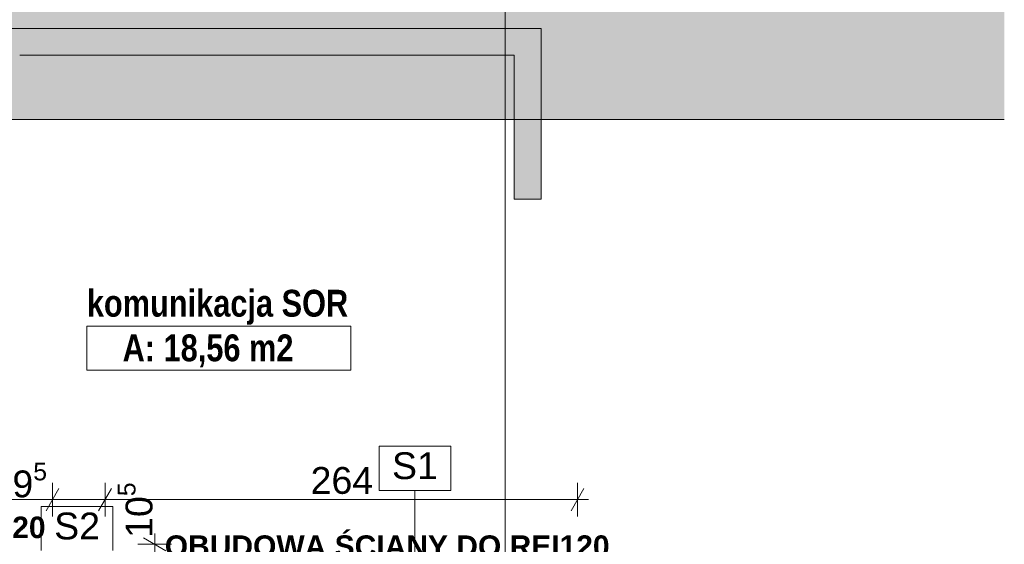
# Paper-space layout 'A-30 RZUT - PIĘTRO 0' of a CAD drawing. Header units: millimetres. Extents: x 0 to 800, y 0 to 700.
# Tile 19 of 26: x 435 to 545, y 406 to 464. Entities that reach past the tile are written whole.
import ezdxf
from ezdxf.xclip import XClip

# ---------------------------------------------------------------- set-up
doc = ezdxf.new("R2010")
doc.units = ezdxf.units.MM
doc.header["$MEASUREMENT"] = 0
doc.header["$XCLIPFRAME"] = 0
doc.linetypes.add('DASHDOTX2', pattern=[1000, 500, -250, 0, -250])
doc.linetypes.add('PRZERYWANA_DU_A', pattern=[550, 350, -200])
for name, color, linetype, lineweight, true_color in [('A_opis ścian_Nr_pióra__19', 7, 'Continuous', 5, 0x191919), ('A_osie_Nr_pióra__16', 7, 'Continuous', 5, 0x0f0f0f), ('A_ppoż proj_Nr_pióra__8', 7, 'Continuous', 13, 0x4c4c4c)]:
    doc.layers.add(name, color=color, linetype=linetype, lineweight=lineweight, true_color=true_color)
doc.layers.add('A_strefy', color=7, linetype='Continuous')
doc.layers.add('A_ściany', color=7, linetype='Continuous')
for name, color, linetype, lineweight in [('A_strefy_Nr_pióra__1', 7, 'Continuous', 20), ('A_strefy_Nr_pióra__2', 8, 'Continuous', 13), ('A_wymiary_Nr_pióra__1', 7, 'Continuous', 20), ('A_wymiary_Nr_pióra__2', 8, 'Continuous', 13), ('A_ściany_Nr_pióra__1', 7, 'Continuous', 20)]:
    doc.layers.add(name, color=color, linetype=linetype, lineweight=lineweight)
doc.styles.add('STYL_AUTOMATYCZNY_1', font='arial.ttf')
doc.styles.add('STYL_AUTOMATYCZNY_3', font='arial.ttf')
doc.styles.add('STYL_AUTOMATYCZNY_5', font='arial.ttf')
doc.styles.add('STYL_AUTOMATYCZNY_6', font='ARIALN.TTF')

# ---------------------------------------------------------------- blocks, each defined once
blk = doc.blocks.new('Rysunek_1_1', base_point=(-3193.41, -495.02))
at = {"layer": 'A_strefy', "linetype": 'Continuous', "lineweight": 0, "true_color": 0x484848}
blk.add_hatch(color=251, dxfattribs=at).paths.add_polyline_path([(544.97, 680.75), (374.97, 680.75), (374.97, 453.13), (544.97, 453.13)])
at = {"layer": 'A_ściany', "linetype": 'Continuous', "lineweight": 0, "true_color": 0x000000}
for points in [[(434.88, 460.33), (490.18, 460.33), (493.18, 463.33), (431.88, 463.33)], [(490.18, 460.33), (490.18, 444.23), (493.18, 444.23), (493.18, 463.33)]]:
    blk.add_hatch(color=18, dxfattribs=at).paths.add_polyline_path(points)
at = {"layer": 'A_opis ścian_Nr_pióra__19', "color": 250, "linetype": 'Continuous', "lineweight": 5, "ltscale": 2, "true_color": 0x191919}
for p, q in [((483.07, 416.61), (475.07, 416.61)), ((475.07, 416.61), (475.07, 411.66)), ((483.07, 411.66), (483.07, 416.61)), ((475.07, 411.66), (483.07, 411.66)), ((479.07, 411.66), (479.07, 391.66)), ((445.3, 409.87), (437.3, 409.87)), ((437.3, 409.87), (437.3, 404.92)), ((445.3, 404.92), (445.3, 409.87))]:
    blk.add_line(p, q, dxfattribs=at)
at = {"layer": 'A_osie_Nr_pióra__16', "color": 250, "linetype": 'DASHDOTX2', "lineweight": 5, "ltscale": 2, "true_color": 0x0f0f0f}
blk.add_line((489.18, 562.04), (489.18, 163.05), dxfattribs=at)
at = {"layer": 'A_strefy_Nr_pióra__1', "color": 7, "linetype": 'Continuous', "lineweight": 20, "ltscale": 2}
for p, q in [((442.39, 430.03), (442.39, 425.09)), ((442.39, 430.03), (471.92, 430.03)), ((471.92, 430.03), (471.92, 425.09)), ((442.39, 425.09), (471.92, 425.09))]:
    blk.add_line(p, q, dxfattribs=at)
at = {"layer": 'A_strefy_Nr_pióra__2', "color": 8, "linetype": 'PRZERYWANA_DU_A', "lineweight": 13, "ltscale": 2, "flags": 128}
blk.add_lwpolyline([(544.97, 453.13), (374.97, 453.13), (374.97, 680.75)], dxfattribs=at)
at = {"layer": 'A_wymiary_Nr_pióra__1', "color": 7, "linetype": 'Continuous', "lineweight": 20, "ltscale": 2}
for p, q in [((439.27, 411.88), (437.83, 409.38)), ((445.15, 411.88), (443.71, 409.38)), ((496.53, 409.38), (497.97, 411.88)), ((451.24, 404.91), (448.74, 406.35))]:
    blk.add_line(p, q, dxfattribs=at)
at = {"layer": 'A_wymiary_Nr_pióra__2', "color": 8, "linetype": 'Continuous', "lineweight": 13, "ltscale": 2}
for p, q in [((438.55, 408.75), (438.55, 412.5)), ((444.43, 408.75), (444.43, 412.5)), ((497.25, 408.75), (497.25, 412.5)), ((373.15, 410.63), (438.55, 410.63)), ((438.55, 410.63), (444.43, 410.63)), ((444.43, 410.63), (497.25, 410.63)), ((497.25, 410.63), (498.47, 410.63)), ((449.99, 405.63), (449.99, 406.85)), ((451.86, 405.63), (448.11, 405.63)), ((449.99, 403.53), (449.99, 405.63))]:
    blk.add_line(p, q, dxfattribs=at)
at = {"layer": 'A_ściany_Nr_pióra__1', "color": 7, "linetype": 'Continuous', "lineweight": 20, "ltscale": 2, "flags": 128}
for points in [[(493.18, 463.33), (431.88, 463.33)], [(493.18, 444.23), (493.18, 463.33)], [(434.88, 460.33), (490.18, 460.33)], [(490.18, 460.33), (490.18, 444.23)], [(490.18, 444.23), (493.18, 444.23)]]:
    blk.add_lwpolyline(points, dxfattribs=at)
at = {"layer": 'A_opis ścian_Nr_pióra__19', "color": 250, "linetype": 'Continuous', "lineweight": 5, "true_color": 0x191919, "char_height": 3, "attachment_point": 2, "style": 'STYL_AUTOMATYCZNY_1'}
for s, insert in [('\\A1;{\\pqc;\\fArial|b0|i0|c238|p0;\\W1.000000;S1}', (479.07, 415.92)), ('\\A1;{\\pqc;\\fArial|b0|i0|c238|p0;\\W1.000000;S2}', (441.3, 409.18))]:
    blk.add_mtext(s, dxfattribs=dict(at, insert=insert))
at = {"layer": 'A_ppoż proj_Nr_pióra__8', "color": 251, "linetype": 'Continuous', "lineweight": 13, "true_color": 0x4c4c4c, "char_height": 2.4, "attachment_point": 5, "style": 'STYL_AUTOMATYCZNY_3'}
for insert in [(412.91, 407.51), (475.97, 405.41)]:
    blk.add_mtext('\\A1;{\\pqc;\\fArial|b1|i0|c238|p0;\\W1.000000;OBUDOWA ŚCIANY DO REI120}', dxfattribs=dict(at, insert=insert))
at = {"layer": 'A_strefy_Nr_pióra__1', "color": 7, "linetype": 'Continuous', "lineweight": 20, "char_height": 3, "attachment_point": 1, "style": 'STYL_AUTOMATYCZNY_6'}
for s, insert in [('\\A1;{\\pql;\\fArial Narrow|b1|i0|c238|p0;\\W1.000000;komunikacja SOR}', (442.39, 434.09)), ('\\A1;{\\pql;\\fArial Narrow|b1|i0|c238|p0;\\W1.000000;A: 18,56 m2}', (446.39, 429.1))]:
    blk.add_mtext(s, dxfattribs=dict(at, insert=insert))
at = {"layer": 'A_wymiary_Nr_pióra__1', "color": 7, "linetype": 'Continuous', "lineweight": 20, "insert": (431.74, 410.01), "char_height": 3, "attachment_point": 7, "style": 'STYL_AUTOMATYCZNY_1'}
blk.add_mtext('\\A1;{\\pql;\\fArial|b0|i0|c238|p0;\\W1.000000;29\\fArial|b0|i0|c238|p0;\\W1.000000;\\A1{\\H.66x;\\S5^  ;}}', dxfattribs=at)
at = {"layer": 'A_wymiary_Nr_pióra__1', "color": 7, "linetype": 'Continuous', "lineweight": 20, "insert": (450.6, 406.35), "char_height": 3, "attachment_point": 7, "rotation": 90, "style": 'STYL_AUTOMATYCZNY_1'}
blk.add_mtext('\\A1;{\\pql;\\fArial|b0|i0|c238|p0;\\W1.000000;10\\fArial|b0|i0|c238|p0;\\W1.000000;\\A1{\\H.66x;\\S5^  ;}}', dxfattribs=at)
at = {"layer": 'A_wymiary_Nr_pióra__1', "color": 7, "linetype": 'Continuous', "lineweight": 20, "insert": (467.41, 411.23), "char_height": 3, "width": 6.8645, "attachment_point": 7, "style": 'STYL_AUTOMATYCZNY_5'}
blk.add_mtext('\\A1;{\\pql;\\fArial|b0|i0|c238|p0;\\W1.000000;264}', dxfattribs=at)

psp = doc.layouts.new('A-30 RZUT - PIĘTRO 0')

# ---------------------------------------------------------------- block references
at = {"color": 37, "linetype": 'Continuous', "lineweight": 5, "true_color": 0x656532}
ref = psp.add_blockref('Rysunek_1_1', (-3193.41, -495.02), dxfattribs=at)
XClip(ref).set_block_clipping_path([(44.069637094, 110.5468323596), (544.9695795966, 680.7487186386)])

doc.saveas('drawing.dxf')
